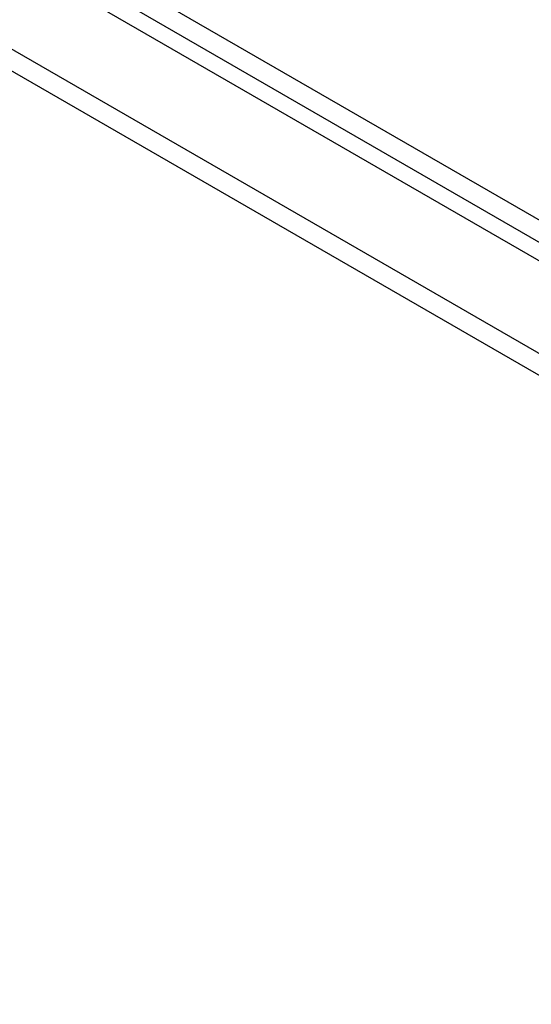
# Model space of a CAD drawing. Header units: inches. Extents: x 28 to 747, y 82 to 346.
# Tile 216 of 246: x 713.46 to 717.22, y 288.01 to 295.25. Entities that reach past the tile are written whole.
import ezdxf

# ---------------------------------------------------------------- set-up
doc = ezdxf.new("R2010")
doc.units = ezdxf.units.IN
doc.header["$MEASUREMENT"] = 0
doc.layers.add('Visible Edges(ANSI)', color=7, linetype='Continuous', lineweight=25)
doc.layers.add('Visible Tangent Edges(ANSI)', color=7, linetype='Continuous', lineweight=25)

msp = doc.modelspace()

# ---------------------------------------------------------------- linework, layer by layer
at = {"layer": 'Visible Edges(ANSI)'}
msp.add_line((687.8365, 310.4741), (738.4689, 281.2415), dxfattribs=at)
at = {"layer": 'Visible Tangent Edges(ANSI)'}
for p, q in [((738.7397, 281.3831), (687.968, 310.6961)), ((687.898, 310.5749), (738.6697, 281.2618)), ((687.246, 310.1332), (737.8784, 280.9006)), ((737.8084, 280.7794), (687.176, 310.012))]:
    msp.add_line(p, q, dxfattribs=at)

doc.saveas('drawing.dxf')
